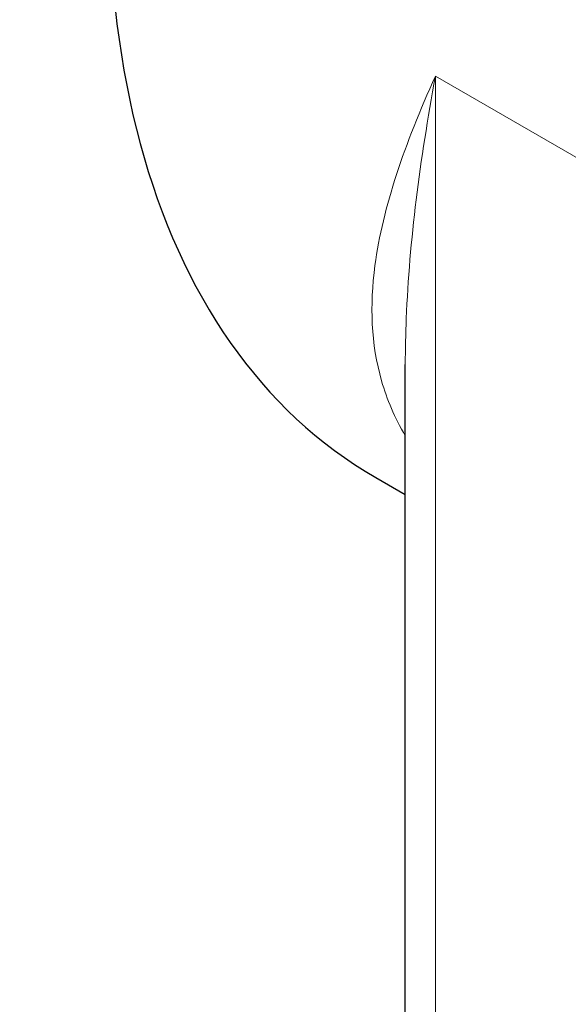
# Model space of a CAD drawing. Header units: millimetres. Extents: x 14 to 974, y 14 to 587.
# Tile 30 of 45: x 526 to 537, y 411 to 430. Entities that reach past the tile are written whole.
import ezdxf

# ---------------------------------------------------------------- set-up
doc = ezdxf.new("R2010")
doc.units = ezdxf.units.MM
doc.layers.add('외형선(ISO)', color=7, linetype='Continuous', lineweight=25)
doc.layers.add('좁은 외형선(ISO)', color=7, linetype='Continuous', lineweight=18)

msp = doc.modelspace()

# ---------------------------------------------------------------- linework, layer by layer
at = {"layer": '외형선(ISO)'}
for p, q in [((533.5407, 384.0038), (533.5407, 423.3547)), ((532.9644, 421.1521), (533.5407, 420.8203))]:
    msp.add_line(p, q, dxfattribs=at)
msp.add_ellipse((545.4402, 442.8167), major_axis=(12.4758, 21.6646), ratio=0.5780931, start_param=0, end_param=3.1415927, dxfattribs=at)
at = {"layer": '좁은 외형선(ISO)'}
for p, q in [((534.1264, 383.1894), (534.1264, 428.9721)), ((534.1264, 428.9721), (536.9549, 427.3433))]:
    msp.add_line(p, q, dxfattribs=at)
for points, knots in [([(534.1264, 428.9721), (533.8271, 428.3117), (533.5704, 427.6742), (533.1697, 426.4464), (533.0249, 425.8559), (532.8468, 424.5077), (532.8705, 423.7595), (533.1827, 422.674), (533.3327, 422.3172), (533.5405, 421.9619)], [-0.001867, -0.001867, -0.001867, -0.001867, 0.3517525, 0.3517525, 0.7035104, 0.7035104, 1.1820996, 1.1820996, 1.4196887, 1.4196887, 1.4196887, 1.4196887]), ([(533.5406, 423.3549), (533.5406, 423.6527), (533.5471, 423.9522), (533.5898, 425.0102), (533.657, 425.782), (533.8502, 427.3563), (533.9768, 428.1589), (534.1264, 428.9721)], [-0.84343464, -0.84343464, -0.84343464, -0.84343464, -0.70351038, -0.70351038, -0.3517525, -0.3517525, 0.00186705, 0.00186705, 0.00186705, 0.00186705])]:
    msp.add_open_spline(points, degree=3, knots=knots, dxfattribs=at)

doc.saveas('drawing.dxf')
